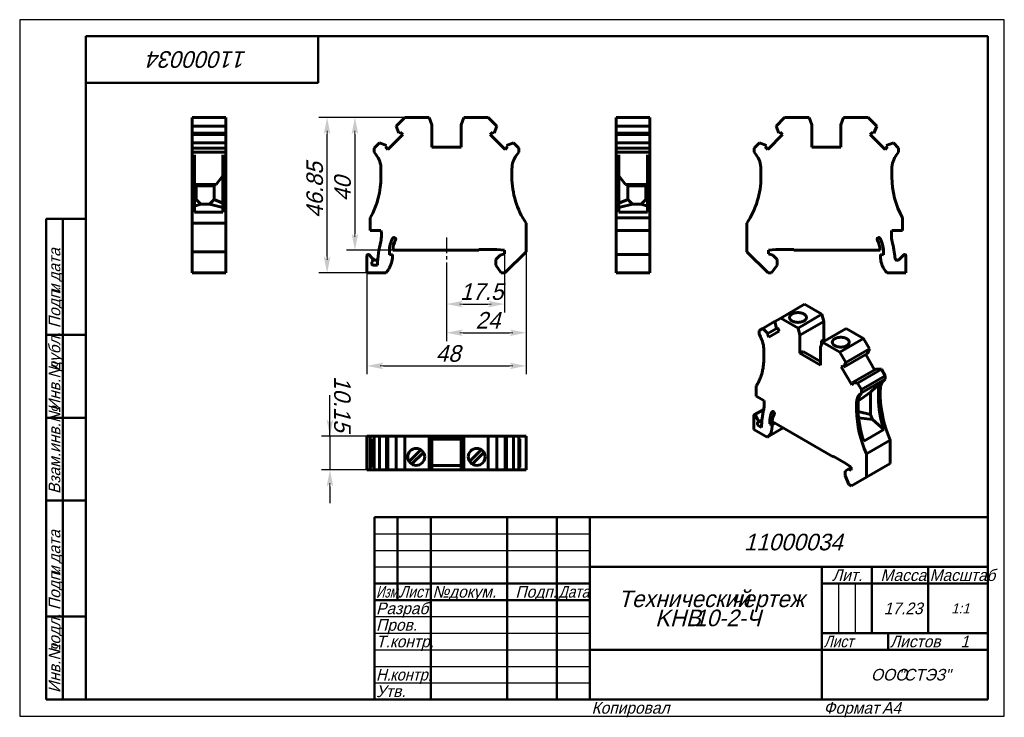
# Model space of a CAD drawing. Header units: millimetres. Extents: x 0 to 297, y 0 to 210.
import ezdxf

# ---------------------------------------------------------------- set-up
doc = ezdxf.new("R2010")
doc.units = ezdxf.units.MM
doc.linetypes.add('CENTER_per1_scale0.149016', pattern=[7.57, 4.73125, -0.94625, 0.94625, -0.94625])
doc.styles.add('TextStyle_1', font='T-FLEX Type A.TTF', dxfattribs={"oblique": 15, "height": 5})
doc.styles.add('TextStyle_2', font='T-FLEX Type A.TTF', dxfattribs={"oblique": 15, "height": 3.5})
doc.styles.add('TextStyle_3', font='T-FLEX Type A.TTF', dxfattribs={"width": 0.744064, "oblique": 15, "height": 3.5})
doc.styles.add('TextStyle_4', font='T-FLEX Type A.TTF', dxfattribs={"width": 0.883061, "oblique": 15, "height": 3.5})
doc.styles.add('TextStyle_5', font='T-FLEX Type A.TTF', dxfattribs={"width": 0.94413, "oblique": 15, "height": 3.5})
doc.styles.add('TextStyle_6', font='T-FLEX Type A.TTF', dxfattribs={"width": 0.98844, "oblique": 15, "height": 3.5})
doc.styles.add('TextStyle_7', font='T-FLEX Type A.TTF', dxfattribs={"oblique": 15, "height": 5})
doc.styles.add('TextStyle_8', font='T-FLEX Type A.TTF', dxfattribs={"oblique": 15, "height": 3})
doc.styles.add('TextStyle_9', font='T-FLEX Type A.TTF', dxfattribs={"oblique": 15, "height": 3.5})
doc.dimstyles.new('DIM_ST_1', dxfattribs={"dimtxt": 5, "dimasz": 5, "dimexe": 2.5, "dimexo": 0, "dimtad": 1, "dimrnd": 0.01, "dimdsep": 46, "dimtxsty": 'TextStyle_1', "dimblk": 'Arrow_3_C7_Status', "dimcen": 0.09, "dimclrd": 7, "dimclre": 7, "dimclrt": 7, "dimazin": 0, "dimtfac": 1, "dimtdec": 0, "dimtmove": 0, "dimatfit": 0, "dimldrblk": 'NONE', "dimfxl": 1, "dimtvp": 1, "dimtolj": 1, "dimarcsym": 0})
doc.dimstyles.new('DIM_ST_2', dxfattribs={"dimtxt": 5, "dimasz": 5, "dimexe": 2.5, "dimexo": 0, "dimtad": 1, "dimrnd": 0.01, "dimdsep": 46, "dimtxsty": 'TextStyle_1', "dimblk": 'Arrow_3_C7_Status', "dimcen": 0.09, "dimclrd": 7, "dimclre": 7, "dimclrt": 7, "dimazin": 0, "dimtfac": 1, "dimtdec": 0, "dimtmove": 0, "dimatfit": 0, "dimldrblk": 'NONE', "dimfxl": 1, "dimtvp": 1, "dimtolj": 1, "dimarcsym": 0})
doc.dimstyles.new('DIM_ST_3', dxfattribs={"dimtxt": 5, "dimasz": 5, "dimexe": 2.5, "dimexo": 0, "dimtad": 1, "dimrnd": 0.01, "dimdsep": 46, "dimtxsty": 'TextStyle_1', "dimblk": 'Arrow_3_C7_Status', "dimcen": 0.09, "dimclrd": 7, "dimclre": 7, "dimclrt": 7, "dimazin": 0, "dimtfac": 1, "dimtdec": 0, "dimtmove": 0, "dimatfit": 0, "dimldrblk": 'NONE', "dimfxl": 1, "dimtvp": 1, "dimtolj": 1, "dimarcsym": 0})

# ---------------------------------------------------------------- blocks, each defined once
blk = doc.blocks.new('Arrow_3_C7_Status')
at = {"color": 7, "linetype": 'Continuous', "lineweight": 0}
blk.add_line((-1, 0), (-0.8, 0), dxfattribs=at)
at = {"color": 7}
blk.add_solid([(-1, -0.2), (0, 0), (-0.8, 0), (-1, 0.2)], dxfattribs=at)
blk = doc.blocks.new('*D5')
at = {"color": 7, "lineweight": -2}
for p, q in [((116.13, 180.48), (90.23, 180.48)), ((92.73, 138.63), (92.73, 175.48)), ((104.73, 133.63), (90.23, 133.63))]:
    blk.add_line(p, q, dxfattribs=at)
at = {"layer": 'Defpoints', "color": 0}
for p in [(92.73, 180.48), (116.13, 180.48), (104.73, 133.63)]:
    blk.add_point(p, dxfattribs=at)
at = {"color": 7, "lineweight": -2, "xscale": 5, "yscale": 5, "zscale": 5}
for p, rotation in [((92.73, 180.48), 89.99999999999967), ((92.73, 133.63), 269.9999999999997)]:
    blk.add_blockref('Arrow_3_C7_Status', p, dxfattribs=dict(at, rotation=rotation))
blk = doc.blocks.new('_None')
blk = doc.blocks.new('*D6')
at = {"color": 7, "lineweight": -2}
for p, q in [((116.13, 180.48), (98.62, 180.48)), ((101.12, 175.48), (101.12, 145.48)), ((112.54, 140.48), (98.62, 140.48))]:
    blk.add_line(p, q, dxfattribs=at)
at = {"layer": 'Defpoints', "color": 0}
for p in [(116.13, 180.48), (101.12, 140.48), (112.54, 140.48)]:
    blk.add_point(p, dxfattribs=at)
at = {"color": 7, "lineweight": -2, "xscale": 5, "yscale": 5, "zscale": 5}
for p, rotation in [((101.12, 180.48), 90), ((101.12, 140.48), 270)]:
    blk.add_blockref('Arrow_3_C7_Status', p, dxfattribs=dict(at, rotation=rotation))
blk = doc.blocks.new('*D7')
at = {"color": 7, "lineweight": -2}
for p, q in [((128.73, 136.76), (128.73, 121.76)), ((146.23, 139.38), (146.23, 121.76)), ((133.73, 124.26), (141.23, 124.26))]:
    blk.add_line(p, q, dxfattribs=at)
at = {"layer": 'Defpoints', "color": 0}
for p in [(128.73, 136.76), (146.23, 139.38), (146.23, 124.26)]:
    blk.add_point(p, dxfattribs=at)
at = {"color": 7, "lineweight": -2, "xscale": 5, "yscale": 5, "zscale": 5, "rotation": 180}
blk.add_blockref('Arrow_3_C7_Status', (128.73, 124.26), dxfattribs=at)
at = {"color": 7, "lineweight": -2, "xscale": 5, "yscale": 5, "zscale": 5}
blk.add_blockref('Arrow_3_C7_Status', (146.23, 124.26), dxfattribs=at)
blk = doc.blocks.new('*D8')
at = {"color": 7, "lineweight": -2}
for p, q in [((152.73, 140.03), (152.73, 113.11)), ((128.73, 136.76), (128.73, 113.11)), ((133.73, 115.61), (147.73, 115.61))]:
    blk.add_line(p, q, dxfattribs=at)
at = {"layer": 'Defpoints', "color": 0}
for p in [(152.73, 140.03), (128.73, 136.76), (152.73, 115.61)]:
    blk.add_point(p, dxfattribs=at)
at = {"color": 7, "lineweight": -2, "xscale": 5, "yscale": 5, "zscale": 5, "rotation": 180}
blk.add_blockref('Arrow_3_C7_Status', (128.73, 115.61), dxfattribs=at)
at = {"color": 7, "lineweight": -2, "xscale": 5, "yscale": 5, "zscale": 5}
blk.add_blockref('Arrow_3_C7_Status', (152.73, 115.61), dxfattribs=at)
blk = doc.blocks.new('*D9')
at = {"color": 7, "lineweight": -2}
for p, q in [((152.73, 140.03), (152.73, 103.11)), ((104.73, 133.63), (104.73, 103.11)), ((109.73, 105.61), (147.73, 105.61))]:
    blk.add_line(p, q, dxfattribs=at)
at = {"layer": 'Defpoints', "color": 0}
for p in [(152.73, 140.03), (104.73, 133.63), (152.73, 105.61)]:
    blk.add_point(p, dxfattribs=at)
at = {"color": 7, "lineweight": -2, "xscale": 5, "yscale": 5, "zscale": 5}
for p, rotation in [((104.73, 105.61), 180), ((152.73, 105.61), 360)]:
    blk.add_blockref('Arrow_3_C7_Status', p, dxfattribs=dict(at, rotation=rotation))
blk = doc.blocks.new('*D10')
at = {"color": 7, "lineweight": -2}
for p, q in [((93.58, 84.42), (93.58, 96.81)), ((93.58, 89.42), (93.58, 94.42)), ((104.73, 84.42), (91.08, 84.42)), ((93.58, 84.42), (93.58, 74.27)), ((104.73, 74.27), (91.08, 74.27)), ((93.58, 69.27), (93.58, 64.27))]:
    blk.add_line(p, q, dxfattribs=at)
at = {"layer": 'Defpoints', "color": 0}
for p in [(104.73, 84.42), (93.58, 74.27), (104.73, 74.27)]:
    blk.add_point(p, dxfattribs=at)
at = {"color": 7, "lineweight": -2, "xscale": 5, "yscale": 5, "zscale": 5}
for p, rotation in [((93.58, 84.42), 270.0000000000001), ((93.58, 74.27), 90.00000000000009)]:
    blk.add_blockref('Arrow_3_C7_Status', p, dxfattribs=dict(at, rotation=rotation))
blk = doc.blocks.new('_FR1Страница_1')
at = {"color": 7, "linetype": 'Continuous', "lineweight": 25}
for p, q in [((0, 210), (0, 0)), ((297, 210), (0, 210)), ((297, 0), (297, 210)), ((107, 55), (172, 55)), ((107, 50), (172, 50)), ((107, 45), (172, 45)), ((247, 40), (247, 25)), ((252, 40), (252, 25)), ((107, 30), (172, 30)), ((107, 25), (172, 25)), ((107, 20), (172, 20)), ((242, 20), (292, 20)), ((262, 20), (262, 20)), ((107, 15), (172, 15)), ((107, 10), (172, 10)), ((0, 0), (297, 0))]:
    blk.add_line(p, q, dxfattribs=at)
at = {"color": 7, "linetype": 'Continuous', "lineweight": 50}
for p, q in [((20, 5), (20, 205)), ((20, 205), (292, 205)), ((90, 191), (90, 205)), ((292, 205), (292, 5)), ((20, 191), (90, 191)), ((8, 5), (8, 150)), ((8, 150), (20, 150)), ((13, 150), (13, 5)), ((8, 115), (20, 115)), ((8, 90), (20, 90)), ((20, 65), (8, 65)), ((107, 5), (107, 60)), ((107, 60), (292, 60)), ((114, 60), (114, 35)), ((124, 60), (124, 5)), ((147, 60), (147, 5)), ((162, 60), (162, 5)), ((172, 60), (172, 5)), ((172, 45), (292, 45)), ((242, 45), (242, 5)), ((257, 45), (257, 25)), ((274, 45), (274, 25)), ((107, 40), (172, 40)), ((242, 40), (292, 40)), ((107, 35), (172, 35)), ((8, 30), (20, 30)), ((242, 25), (292, 25)), ((262, 25), (262, 20)), ((172, 20), (292, 20)), ((20, 5), (8, 5)), ((292, 5), (20, 5))]:
    blk.add_line(p, q, dxfattribs=at)
at = {"color": 7, "oblique": 15}
for s, height, rotation, style, p in [('11000034', 5, 180, 'TextStyle_7', (68.52, 200.5)), ('дата', 3.5, 90, 'TextStyle_2', (12.25, 131.01)), ('Подп.', 3.5, 90, 'TextStyle_2', (12.25, 117)), ('и', 3.5, 90, 'TextStyle_2', (12.25, 127.51)), ('дубл.', 3.5, 90, 'TextStyle_2', (12.25, 104.01)), ('Инв.№', 3.5, 90, 'TextStyle_2', (12.25, 92)), ('Взам.инв.№', 3.5, 90, 'TextStyle_2', (12.25, 67)), ('дата', 3.5, 90, 'TextStyle_2', (12.25, 46.01)), ('Подп.', 3.5, 90, 'TextStyle_2', (12.25, 32)), ('и', 3.5, 90, 'TextStyle_2', (12.25, 42.51)), ('подл.', 3.5, 90, 'TextStyle_2', (12.25, 19.01)), ('Инв.№', 3.5, 90, 'TextStyle_2', (12.25, 7))]:
    blk.add_text(s, height=height, rotation=rotation, dxfattribs=dict(at, style=style)).set_placement(p)
for s, height, style, p in [('11000034', 5, 'TextStyle_7', (218.48, 50)), ('Лит.', 3.5, 'TextStyle_2', (245.03, 40.76)), ('Масса', 3.5, 'TextStyle_2', (259.65, 40.76)), ('№', 3.5, 'TextStyle_2', (124.5, 35.75)), ('Подп.', 3.5, 'TextStyle_2', (149.53, 35.75)), ('докум.', 3.5, 'TextStyle_2', (129.5, 35.75)), ('Технический', 5, 'TextStyle_7', (180.55, 32.88)), ('чертеж', 5, 'TextStyle_7', (214.51, 32.88)), ('Разраб.', 3.5, 'TextStyle_2', (107.5, 30.75)), ('17.23', 3.5, 'TextStyle_2', (260.65, 30.75)), ('1:1', 3, 'TextStyle_8', (280.99, 31)), ('KHB', 5, 'TextStyle_7', (191.68, 27.12)), ('10-2-Ч', 5, 'TextStyle_7', (203.47, 27.12)), ('Пров.', 3.5, 'TextStyle_2', (107.5, 25.75)), ('Т.контр.', 3.5, 'TextStyle_2', (107.5, 20.75)), ('Листов', 3.5, 'TextStyle_2', (262.5, 20.75)), ('1', 3.5, 'TextStyle_9', (283.78, 20.75)), ('ООО', 3.5, 'TextStyle_2', (256.78, 10.75)), ('"СТЭЗ"', 3.5, 'TextStyle_2', (265.03, 10.75)), ('Утв.', 3.5, 'TextStyle_2', (107.5, 5.75)), ('Копировал', 3.5, 'TextStyle_2', (172.5, 0.75)), ('Формат', 3.5, 'TextStyle_2', (242.5, 0.75)), ('A4', 3.5, 'TextStyle_2', (260.12, 0.75))]:
    blk.add_text(s, height=height, dxfattribs=dict(at, style=style)).set_placement(p)
for s, style, width, p in [('Масштаб', 'TextStyle_6', 0.98844, (274.5, 40.76)), ('Изм.', 'TextStyle_3', 0.744064, (107.5, 35.75)), ('Лист', 'TextStyle_4', 0.883061, (114.5, 35.75)), ('Дата', 'TextStyle_4', 0.883061, (162.5, 35.75)), ('Лист', 'TextStyle_4', 0.883061, (242.5, 20.75)), ('Н.', 'TextStyle_5', 0.94413, (107.5, 10.75)), ('контр.', 'TextStyle_5', 0.94413, (111.75, 10.75))]:
    blk.add_text(s, height=3.5, dxfattribs=dict(at, style=style, width=width)).set_placement(p)
blk = doc.blocks.new('Страница_1')
at = {"color": 7, "linetype": 'Continuous', "lineweight": 60}
for p, q in [((52.013, 177.902), (52.013, 180.476)), ((62.163, 180.476), (52.013, 180.476)), ((62.163, 177.902), (62.163, 180.476)), ((113.558, 177.902), (116.132, 180.476)), ((116.132, 180.476), (123.532, 180.476)), ((123.532, 180.476), (124.332, 178.278)), ((124.332, 178.278), (124.332, 171.576)), ((133.132, 178.278), (133.932, 180.476)), ((133.132, 171.576), (133.132, 178.278)), ((133.932, 180.476), (141.332, 180.476)), ((143.906, 177.902), (141.332, 180.476)), ((179.887, 180.476), (190.037, 180.476)), ((179.887, 180.476), (179.887, 177.902)), ((190.037, 177.902), (190.037, 180.476)), ((228.159, 177.902), (230.733, 180.476)), ((230.733, 180.476), (238.133, 180.476)), ((238.133, 180.476), (238.933, 178.278)), ((238.933, 178.278), (238.933, 171.576)), ((247.733, 178.278), (248.533, 180.476)), ((247.733, 171.576), (247.733, 178.278)), ((248.533, 180.476), (255.933, 180.476)), ((255.933, 180.476), (258.507, 177.902)), ((52.013, 177.902), (52.013, 175.759)), ((62.163, 177.902), (52.013, 177.902)), ((62.163, 175.759), (52.013, 175.759)), ((52.013, 175.757), (52.013, 175.376)), ((52.013, 175.376), (52.013, 172.87)), ((52.013, 175.376), (62.163, 175.376)), ((62.163, 175.759), (62.163, 177.902)), ((62.163, 175.376), (62.163, 175.757)), ((62.163, 172.87), (62.163, 175.376)), ((115.522, 175.376), (111.05, 170.903)), ((113.558, 177.902), (114.392, 175.759)), ((114.392, 175.759), (114.766, 176.132)), ((114.766, 176.132), (115.522, 175.376)), ((142.698, 176.132), (141.942, 175.376)), ((141.942, 175.376), (146.414, 170.903)), ((143.072, 175.759), (142.698, 176.132)), ((143.906, 177.902), (143.072, 175.759)), ((179.887, 177.902), (179.887, 175.759)), ((179.887, 177.902), (190.037, 177.902)), ((179.887, 175.759), (190.037, 175.759)), ((179.887, 175.757), (179.887, 175.376)), ((179.887, 175.376), (179.887, 172.87)), ((190.037, 175.376), (179.887, 175.376)), ((190.037, 177.902), (190.037, 175.759)), ((190.037, 175.757), (190.037, 175.376)), ((190.037, 175.376), (190.037, 172.87)), ((225.651, 170.903), (230.123, 175.376)), ((228.994, 175.759), (228.159, 177.902)), ((229.367, 176.132), (228.994, 175.759)), ((230.123, 175.376), (229.367, 176.132)), ((257.3, 176.132), (256.543, 175.376)), ((256.543, 175.376), (261.016, 170.903)), ((257.673, 175.759), (257.3, 176.132)), ((258.507, 177.902), (257.673, 175.759)), ((52.013, 172.868), (52.013, 171.276)), ((62.163, 172.868), (52.013, 172.868)), ((62.163, 171.276), (62.163, 172.868)), ((108.524, 172.868), (106.932, 171.276)), ((110.666, 172.033), (108.524, 172.868)), ((146.798, 172.033), (148.94, 172.868)), ((148.94, 172.868), (150.532, 171.276)), ((179.887, 172.868), (190.037, 172.868)), ((179.887, 172.868), (179.887, 171.276)), ((190.037, 172.868), (190.037, 171.276)), ((221.533, 171.276), (223.125, 172.868)), ((223.125, 172.868), (225.268, 172.033)), ((261.399, 172.033), (263.542, 172.868)), ((263.542, 172.868), (265.133, 171.276)), ((52.013, 171.276), (52.013, 170.052)), ((62.163, 171.276), (52.013, 171.276)), ((52.013, 170.052), (52.013, 169.265)), ((62.163, 170.052), (52.013, 170.052)), ((62.163, 170.052), (62.163, 171.276)), ((62.163, 169.265), (62.163, 170.052)), ((106.932, 171.276), (106.932, 170.052)), ((106.932, 170.052), (107.536, 169.265)), ((110.293, 171.66), (110.666, 172.033)), ((111.05, 170.903), (110.293, 171.66)), ((124.332, 171.576), (133.132, 171.576)), ((146.414, 170.903), (147.171, 171.66)), ((147.171, 171.66), (146.798, 172.033)), ((150.532, 170.052), (149.928, 169.265)), ((150.532, 171.276), (150.532, 170.052)), ((179.887, 171.276), (190.037, 171.276)), ((179.887, 171.276), (179.887, 170.052)), ((179.887, 170.052), (190.037, 170.052)), ((179.887, 169.265), (179.887, 170.052)), ((190.037, 171.276), (190.037, 170.052)), ((190.037, 170.052), (190.037, 169.265)), ((221.533, 170.052), (221.533, 171.276)), ((222.137, 169.265), (221.533, 170.052)), ((225.268, 172.033), (224.894, 171.66)), ((224.894, 171.66), (225.651, 170.903)), ((238.933, 171.576), (247.733, 171.576)), ((261.016, 170.903), (261.772, 171.66)), ((261.772, 171.66), (261.399, 172.033)), ((264.529, 169.265), (265.133, 170.052)), ((265.133, 171.276), (265.133, 170.052)), ((52.013, 169.265), (52.013, 165.004)), ((52.713, 169.265), (52.713, 165.004)), ((61.313, 169.265), (61.313, 165.004)), ((62.163, 169.265), (62.163, 165.004)), ((179.887, 169.265), (179.887, 165.004)), ((180.737, 169.265), (180.737, 165.004)), ((189.337, 165.004), (189.337, 169.265)), ((190.037, 165.004), (190.037, 169.265)), ((52.013, 162.576), (52.013, 165.004)), ((52.713, 165.004), (52.713, 162.576)), ((61.313, 162.576), (61.313, 165.004)), ((62.163, 162.576), (62.163, 165.004)), ((108.982, 162.576), (108.982, 165.004)), ((148.482, 162.576), (148.482, 165.004)), ((179.887, 165.004), (179.887, 162.576)), ((180.737, 162.576), (180.737, 165.004)), ((189.337, 165.004), (189.337, 162.576)), ((190.037, 162.576), (190.037, 165.004)), ((223.583, 162.576), (223.583, 165.004)), ((263.083, 165.004), (263.083, 162.576)), ((52.013, 162.576), (52.013, 148.632)), ((52.713, 162.576), (52.713, 151.976)), ((52.713, 160.602), (52.951, 160.292)), ((61.313, 162.948), (59.276, 160.292)), ((61.313, 162.576), (61.313, 151.976)), ((62.163, 162.576), (62.163, 148.632)), ((179.887, 162.576), (179.887, 150.25)), ((180.737, 162.948), (182.775, 160.292)), ((180.737, 162.576), (180.737, 151.976)), ((189.337, 160.602), (189.1, 160.292)), ((189.337, 162.576), (189.337, 151.976)), ((190.037, 162.576), (190.037, 150.25)), ((52.951, 160.292), (59.276, 160.292)), ((53.213, 160.279), (52.951, 160.292)), ((53.213, 160.279), (53.213, 155.776)), ((58.613, 160.258), (53.213, 160.258)), ((53.213, 159.876), (58.613, 159.876)), ((58.613, 160.258), (59.276, 160.292)), ((58.613, 159.876), (58.613, 160.258)), ((58.613, 159.876), (58.613, 155.776)), ((183.437, 160.258), (182.775, 160.292)), ((189.1, 160.292), (182.775, 160.292)), ((188.837, 160.258), (183.437, 160.258)), ((183.437, 160.258), (183.437, 159.876)), ((188.837, 159.876), (183.437, 159.876)), ((183.437, 159.876), (183.437, 155.776)), ((188.837, 160.279), (189.1, 160.292)), ((188.837, 160.279), (188.837, 155.776)), ((53.213, 155.776), (52.713, 155.659)), ((54.613, 154.376), (53.213, 155.776)), ((57.213, 154.376), (58.613, 155.776)), ((61.313, 154.658), (58.613, 155.776)), ((180.737, 154.658), (183.437, 155.776)), ((184.837, 154.376), (183.437, 155.776)), ((187.437, 154.376), (188.837, 155.776)), ((188.837, 155.776), (189.337, 155.659)), ((54.613, 154.376), (52.713, 153.818)), ((61.313, 151.976), (52.713, 151.976)), ((57.213, 154.376), (54.613, 154.376)), ((61.313, 153.347), (57.213, 154.376)), ((180.737, 153.347), (184.837, 154.376)), ((189.337, 151.976), (180.737, 151.976)), ((184.837, 154.376), (187.437, 154.376)), ((187.437, 154.376), (189.337, 153.818)), ((62.163, 148.632), (52.013, 148.632)), ((52.013, 148.632), (52.013, 140.026)), ((62.163, 140.026), (62.163, 148.632)), ((105.732, 150.25), (105.732, 146.476)), ((152.732, 148.632), (152.732, 140.026)), ((179.887, 150.25), (179.887, 146.476)), ((190.037, 150.25), (179.887, 150.25)), ((190.037, 150.25), (190.037, 146.476)), ((219.333, 140.026), (219.333, 148.632)), ((266.333, 150.25), (266.333, 146.476)), ((105.732, 146.476), (108.975, 146.476)), ((179.887, 144.951), (179.887, 146.476)), ((179.887, 146.476), (190.037, 146.476)), ((190.037, 144.951), (190.037, 146.476)), ((266.333, 146.476), (263.09, 146.476)), ((179.887, 143.118), (179.887, 144.951)), ((179.887, 143.118), (179.887, 139.185)), ((190.037, 143.118), (190.037, 144.951)), ((190.037, 143.118), (190.037, 139.185)), ((52.013, 140.026), (52.013, 133.626)), ((62.163, 140.026), (52.013, 140.026)), ((62.163, 133.626), (62.163, 140.026)), ((111.532, 139.097), (111.532, 140.176)), ((138.532, 140.476), (112.538, 140.476)), ((143.946, 140.676), (138.532, 140.676)), ((138.532, 140.476), (138.532, 140.676)), ((146.232, 140.476), (143.946, 140.676)), ((146.232, 139.376), (146.232, 140.476)), ((152.732, 140.026), (146.332, 133.626)), ((225.733, 133.626), (219.333, 140.026)), ((228.119, 140.676), (225.833, 140.476)), ((225.833, 140.476), (225.833, 139.376)), ((233.533, 140.676), (228.119, 140.676)), ((233.533, 140.476), (233.533, 140.676)), ((259.527, 140.476), (233.533, 140.476)), ((260.533, 139.097), (260.533, 140.176)), ((104.732, 138.783), (104.732, 133.626)), ((106.268, 138.212), (105.415, 139.066)), ((106.232, 136.476), (106.232, 136.905)), ((106.268, 138.212), (106.784, 137.696)), ((112.432, 139.176), (111.532, 139.097)), ((112.432, 138.619), (112.432, 139.176)), ((144.934, 139.028), (143.582, 137.676)), ((143.582, 136.026), (143.582, 137.676)), ((144.934, 139.028), (146.232, 139.376)), ((190.037, 139.183), (179.887, 139.183)), ((179.887, 139.183), (179.887, 138.783)), ((179.887, 138.783), (179.887, 133.626)), ((190.037, 139.183), (190.037, 138.783)), ((190.037, 138.783), (190.037, 133.626)), ((225.833, 139.376), (227.131, 139.028)), ((227.131, 139.028), (228.483, 137.676)), ((228.483, 137.676), (228.483, 136.026)), ((259.633, 139.176), (260.533, 139.097)), ((259.633, 138.619), (259.633, 139.176)), ((265.281, 137.696), (266.65, 139.066)), ((267.333, 138.783), (267.333, 133.626)), ((107.94, 135.976), (106.732, 135.976)), ((145.263, 133.626), (143.582, 136.026)), ((228.483, 136.026), (226.803, 133.626)), ((62.163, 133.626), (52.013, 133.626)), ((104.732, 133.626), (110.398, 133.626)), ((146.332, 133.626), (145.263, 133.626)), ((179.887, 133.626), (190.037, 133.626)), ((226.803, 133.626), (225.733, 133.626)), ((267.333, 133.626), (261.667, 133.626)), ((236.728, 124.187), (229.551, 120.044)), ((241.96, 121.166), (236.728, 124.187)), ((227.729, 118.992), (224.171, 116.938)), ((227.731, 118.993), (229.551, 120.044)), ((227.731, 118.993), (228.321, 116.903)), ((229.551, 120.044), (234.783, 117.023)), ((241.96, 121.166), (234.783, 117.023)), ((242.526, 119.045), (235.349, 114.901)), ((242.526, 119.045), (241.96, 121.166)), ((242.526, 113.573), (242.526, 119.045)), ((224.171, 116.938), (223.045, 116.288)), ((223.045, 116.288), (223.045, 115.288)), ((225.686, 115.382), (224.171, 116.938)), ((228.319, 116.902), (225.686, 115.382)), ((229.12, 116.129), (225.957, 114.303)), ((228.321, 116.903), (228.585, 117.055)), ((228.585, 117.055), (229.12, 116.129)), ((234.783, 117.023), (235.349, 114.901)), ((249.314, 116.921), (242.137, 112.777)), ((254.547, 113.9), (249.314, 116.921)), ((223.045, 115.288), (223.472, 114.399)), ((225.422, 115.229), (225.686, 115.382)), ((225.957, 114.303), (225.422, 115.229)), ((235.349, 114.901), (235.349, 109.429)), ((241.854, 113.185), (242.526, 113.573)), ((241.854, 113.185), (242.349, 112.899)), ((241.854, 112.043), (241.854, 113.185)), ((243.021, 113.287), (242.526, 113.573)), ((254.547, 113.9), (247.37, 109.756)), ((256.367, 110.747), (254.547, 113.9)), ((224.495, 108.347), (224.495, 110.33)), ((235.349, 109.429), (236.304, 109.98)), ((241.572, 106.939), (236.304, 109.98)), ((241.572, 111.309), (242.137, 112.777)), ((241.572, 105.837), (241.572, 111.309)), ((242.137, 112.777), (247.37, 109.756)), ((256.367, 110.747), (249.19, 106.603)), ((255.777, 109.338), (256.367, 110.747)), ((235.349, 109.429), (241.572, 105.837)), ((249.19, 106.603), (247.37, 109.756)), ((255.777, 109.338), (248.6, 105.194)), ((257.877, 104.466), (255.242, 109.029)), ((248.336, 105.652), (247.801, 105.343)), ((247.801, 105.343), (250.964, 99.865)), ((248.6, 105.194), (248.336, 105.652)), ((249.19, 106.603), (248.6, 105.194)), ((258.412, 104.775), (251.235, 100.631)), ((259.927, 104.581), (252.75, 100.438)), ((259.927, 104.581), (258.412, 104.775)), ((261.052, 102.632), (259.927, 104.581)), ((261.052, 102.632), (253.875, 98.488)), ((261.052, 101.632), (253.875, 97.489)), ((260.625, 101.236), (261.052, 101.632)), ((261.052, 101.632), (261.052, 102.632)), ((222.197, 99.61), (222.197, 96.529)), ((250.964, 99.865), (251.499, 100.174)), ((251.499, 100.174), (251.235, 100.631)), ((251.235, 100.631), (252.75, 100.438)), ((252.75, 100.438), (253.875, 98.488)), ((253.875, 98.488), (253.875, 97.489)), ((260.024, 100.889), (256.598, 97.71)), ((259.603, 96.365), (259.603, 98.348)), ((222.197, 96.529), (224.49, 95.205)), ((252.951, 95.1), (253.716, 95.542)), ((253.875, 97.489), (253.448, 97.093)), ((256.598, 97.71), (253.716, 95.542)), ((256.598, 97.71), (256.598, 90.941)), ((259.002, 96.018), (259.002, 98.001)), ((224.441, 92.495), (221.573, 90.839)), ((252.426, 92.222), (252.426, 94.204)), ((252.921, 94.49), (252.921, 92.507)), ((221.49, 90.656), (221.49, 86.445)), ((222.576, 89.562), (221.973, 90.608)), ((222.576, 88.523), (223.89, 89.282)), ((256.598, 90.941), (252.931, 91.818)), ((257.253, 89.492), (253.048, 89.99)), ((257.253, 89.492), (256.598, 90.941)), ((257.253, 89.492), (260.669, 86.401)), ((221.49, 86.445), (225.496, 84.132)), ((222.55, 88.159), (222.55, 88.51)), ((223.758, 87.054), (222.904, 87.547)), ((230.34, 86.928), (225.496, 84.132)), ((226.298, 88.136), (226.298, 89.017)), ((226.298, 88.136), (227.273, 88.699)), ((226.934, 87.833), (226.298, 88.136)), ((227.854, 88.364), (226.934, 87.833)), ((226.934, 87.379), (226.934, 87.833)), ((245.39, 78.239), (227.01, 88.851)), ((260.669, 86.401), (254.588, 82.89)), ((105.415, 84.421), (104.732, 84.421)), ((104.732, 74.271), (104.732, 84.421)), ((105.73, 84.421), (105.415, 84.421)), ((106.93, 84.421), (105.732, 84.421)), ((105.732, 74.271), (105.732, 84.421)), ((106.932, 83.571), (106.624, 83.571)), ((106.624, 74.971), (106.624, 83.571)), ((108.524, 84.421), (106.932, 84.421)), ((106.932, 84.421), (106.932, 74.271)), ((108.524, 84.421), (108.524, 74.271)), ((110.666, 84.421), (108.524, 84.421)), ((110.666, 84.421), (110.666, 74.271)), ((111.05, 84.421), (110.668, 84.421)), ((113.556, 84.421), (111.05, 84.421)), ((111.05, 74.271), (111.05, 84.421)), ((116.132, 84.421), (113.558, 84.421)), ((113.558, 84.421), (113.558, 74.271)), ((123.532, 84.421), (116.132, 84.421)), ((116.132, 84.421), (116.132, 74.271)), ((124.332, 84.421), (123.532, 84.421)), ((123.532, 84.421), (123.532, 74.271)), ((133.132, 84.421), (124.332, 84.421)), ((124.332, 84.421), (124.332, 74.271)), ((124.332, 83.471), (133.132, 83.471)), ((133.932, 84.421), (133.132, 84.421)), ((133.132, 84.421), (133.132, 74.271)), ((133.932, 84.421), (133.932, 74.271)), ((141.332, 84.421), (133.932, 84.421)), ((143.906, 84.421), (141.332, 84.421)), ((141.332, 84.421), (141.332, 74.271)), ((143.906, 84.421), (143.906, 74.271)), ((146.414, 84.421), (143.908, 84.421)), ((146.414, 74.271), (146.414, 84.421)), ((146.796, 84.421), (146.414, 84.421)), ((146.798, 84.421), (146.798, 74.271)), ((148.94, 84.421), (146.798, 84.421)), ((148.94, 84.421), (148.94, 74.271)), ((150.532, 84.421), (148.94, 84.421)), ((150.532, 84.421), (150.532, 74.271)), ((150.532, 83.571), (150.84, 83.571)), ((150.534, 84.421), (152.732, 84.421)), ((150.84, 83.571), (150.84, 74.971)), ((152.732, 84.421), (152.732, 74.271)), ((262.608, 83.245), (255.431, 79.101)), ((262.608, 76.218), (262.608, 83.245)), ((117.457, 76.8), (120.979, 80.321)), ((139.229, 80.321), (135.707, 76.8)), ((121.757, 79.543), (118.235, 76.022)), ((140.007, 79.543), (136.485, 76.022)), ((245.39, 78.239), (245.39, 78.402)), ((249.218, 76.192), (245.39, 78.402)), ((245.39, 78.239), (245.531, 78.321)), ((255.431, 79.101), (255.431, 72.075)), ((105.415, 74.271), (104.732, 74.271)), ((105.73, 74.271), (105.415, 74.271)), ((106.93, 74.271), (105.732, 74.271)), ((106.932, 74.971), (106.624, 74.971)), ((108.524, 74.271), (106.932, 74.271)), ((110.666, 74.271), (108.524, 74.271)), ((111.05, 74.271), (110.668, 74.271)), ((113.556, 74.271), (111.05, 74.271)), ((113.558, 74.271), (116.132, 74.271)), ((116.132, 74.271), (123.532, 74.271)), ((123.532, 74.271), (124.332, 74.271)), ((133.132, 75.621), (124.332, 75.621)), ((124.332, 74.271), (133.132, 74.271)), ((133.132, 74.271), (133.932, 74.271)), ((133.932, 74.271), (141.332, 74.271)), ((143.906, 74.271), (141.332, 74.271)), ((143.908, 74.271), (146.414, 74.271)), ((146.414, 74.271), (146.796, 74.271)), ((146.798, 74.271), (148.94, 74.271)), ((148.94, 74.271), (150.532, 74.271)), ((150.532, 74.971), (150.84, 74.971)), ((150.534, 74.271), (152.732, 74.271)), ((249.917, 74.443), (248.961, 73.891)), ((250.835, 75.096), (249.218, 76.192)), ((250.835, 74.973), (249.917, 74.443)), ((249.917, 74.443), (250.835, 74.197)), ((250.835, 74.197), (250.835, 75.096)), ((262.608, 76.218), (255.431, 72.075)), ((248.961, 72.544), (248.961, 73.891)), ((250.149, 69.898), (248.961, 72.544)), ((255.431, 72.075), (250.905, 69.462)), ((250.905, 69.462), (250.149, 69.898))]:
    blk.add_line(p, q, dxfattribs=at)
at = {"color": 7, "linetype": 'CENTER_per1_scale0.149016', "lineweight": 25}
blk.add_line((128.732, 144.335), (128.732, 136.765), dxfattribs=at)
at = {"color": 7, "lineweight": 60, "flags": 128}
for points in [[(236.569, 119.176), (236.478, 119.126), (236.383, 119.079), (236.285, 119.035), (236.182, 118.993), (236.077, 118.954), (235.968, 118.919), (235.856, 118.886), (235.742, 118.857), (235.625, 118.831), (235.506, 118.808), (235.385, 118.789), (235.263, 118.773), (235.14, 118.761), (235.016, 118.752), (234.891, 118.747), (234.766, 118.745), (234.641, 118.747), (234.516, 118.752), (234.392, 118.761), (234.268, 118.773), (234.146, 118.789), (234.025, 118.808), (233.907, 118.831), (233.79, 118.857), (233.675, 118.886), (233.564, 118.919), (233.455, 118.954), (233.349, 118.993), (233.247, 119.035), (233.148, 119.079), (233.053, 119.126), (232.963, 119.176), (232.876, 119.228), (232.794, 119.283), (232.717, 119.34), (232.645, 119.399), (232.578, 119.46), (232.517, 119.523), (232.46, 119.588), (232.41, 119.654), (232.365, 119.721), (232.325, 119.79), (232.292, 119.859), (232.265, 119.93), (232.243, 120.001), (232.228, 120.073), (232.219, 120.145), (232.216, 120.217), (232.219, 120.289), (232.228, 120.361), (232.243, 120.433), (232.265, 120.504), (232.292, 120.575), (232.325, 120.645), (232.365, 120.713), (232.41, 120.781), (232.46, 120.847), (232.517, 120.911), (232.578, 120.974), (232.645, 121.035), (232.717, 121.094), (232.794, 121.151), (232.876, 121.206), (232.963, 121.258)], [(232.963, 121.258), (233.053, 121.308), (233.148, 121.355), (233.247, 121.4), (233.349, 121.441), (233.455, 121.48), (233.564, 121.516), (233.675, 121.548), (233.79, 121.577), (233.907, 121.603), (234.025, 121.626), (234.146, 121.645), (234.268, 121.661), (234.392, 121.673), (234.516, 121.682), (234.641, 121.688), (234.766, 121.689), (234.891, 121.688), (235.016, 121.682), (235.14, 121.673), (235.263, 121.661), (235.385, 121.645), (235.506, 121.626), (235.625, 121.603), (235.742, 121.577), (235.856, 121.548), (235.968, 121.516), (236.077, 121.48), (236.182, 121.441), (236.285, 121.4), (236.383, 121.355), (236.478, 121.308), (236.569, 121.258), (236.655, 121.206), (236.737, 121.151), (236.814, 121.094), (236.886, 121.035), (236.953, 120.974), (237.015, 120.911), (237.071, 120.847), (237.122, 120.781), (237.167, 120.713), (237.206, 120.645), (237.239, 120.575), (237.267, 120.504), (237.288, 120.433), (237.303, 120.361), (237.313, 120.289), (237.316, 120.217), (237.313, 120.145), (237.303, 120.073), (237.288, 120.001), (237.267, 119.93), (237.239, 119.859), (237.206, 119.79), (237.167, 119.721), (237.122, 119.654), (237.071, 119.588), (237.015, 119.523), (236.953, 119.46), (236.886, 119.399), (236.814, 119.34), (236.737, 119.283), (236.655, 119.228), (236.569, 119.176)], [(245.867, 113.808), (245.781, 113.755), (245.699, 113.701), (245.622, 113.644), (245.55, 113.585), (245.483, 113.524), (245.421, 113.461), (245.365, 113.396), (245.314, 113.33), (245.269, 113.263), (245.23, 113.194), (245.197, 113.124), (245.169, 113.054), (245.148, 112.983), (245.133, 112.911), (245.123, 112.839), (245.12, 112.767), (245.123, 112.694), (245.133, 112.622), (245.148, 112.551), (245.169, 112.479), (245.197, 112.409), (245.23, 112.339), (245.269, 112.271), (245.314, 112.203), (245.365, 112.137), (245.421, 112.073), (245.483, 112.01), (245.55, 111.949), (245.622, 111.89), (245.699, 111.833), (245.781, 111.778), (245.867, 111.726), (245.958, 111.676), (246.053, 111.629), (246.151, 111.584), (246.254, 111.543), (246.359, 111.504), (246.468, 111.468), (246.58, 111.436), (246.695, 111.406), (246.811, 111.38), (246.93, 111.358), (247.051, 111.339), (247.173, 111.323), (247.296, 111.31), (247.42, 111.302), (247.545, 111.296), (247.67, 111.294), (247.795, 111.296), (247.92, 111.302), (248.045, 111.31), (248.168, 111.323), (248.29, 111.339), (248.411, 111.358), (248.529, 111.38), (248.646, 111.406), (248.761, 111.436), (248.872, 111.468), (248.981, 111.504), (249.087, 111.543), (249.189, 111.584), (249.288, 111.629), (249.383, 111.676), (249.473, 111.726)], [(249.473, 111.726), (249.56, 111.778), (249.642, 111.833), (249.719, 111.89), (249.791, 111.949), (249.858, 112.01), (249.919, 112.073), (249.976, 112.137), (250.026, 112.203), (250.071, 112.271), (250.111, 112.339), (250.144, 112.409), (250.171, 112.479), (250.193, 112.551), (250.208, 112.622), (250.217, 112.694), (250.22, 112.767), (250.217, 112.839), (250.208, 112.911), (250.193, 112.983), (250.171, 113.054), (250.144, 113.124), (250.111, 113.194), (250.071, 113.263), (250.026, 113.33), (249.976, 113.396), (249.919, 113.461), (249.858, 113.524), (249.791, 113.585), (249.719, 113.644), (249.642, 113.701), (249.56, 113.755), (249.473, 113.808), (249.383, 113.858), (249.288, 113.905), (249.189, 113.949), (249.087, 113.991), (248.981, 114.029), (248.872, 114.065), (248.761, 114.098), (248.646, 114.127), (248.529, 114.153), (248.411, 114.176), (248.29, 114.195), (248.168, 114.211), (248.045, 114.223), (247.92, 114.232), (247.795, 114.237), (247.67, 114.239), (247.545, 114.237), (247.42, 114.232), (247.296, 114.223), (247.173, 114.211), (247.051, 114.195), (246.93, 114.176), (246.811, 114.153), (246.695, 114.127), (246.58, 114.098), (246.468, 114.065), (246.359, 114.029), (246.254, 113.991), (246.151, 113.949), (246.053, 113.905), (245.958, 113.858), (245.867, 113.808)], [(224.495, 108.347), (224.493, 108.019), (224.486, 107.693), (224.474, 107.37), (224.458, 107.049), (224.437, 106.732), (224.412, 106.424), (224.383, 106.118), (224.349, 105.816), (224.311, 105.517), (224.268, 105.215), (224.219, 104.917), (224.167, 104.622), (224.11, 104.331), (224.048, 104.044), (223.982, 103.76), (223.911, 103.48), (223.836, 103.205), (223.756, 102.934), (223.672, 102.667), (223.584, 102.404), (223.491, 102.146), (223.396, 101.896), (223.296, 101.65), (223.192, 101.409), (223.085, 101.172), (222.97, 100.935), (222.852, 100.702), (222.729, 100.474), (222.602, 100.251), (222.471, 100.032), (222.336, 99.819), (222.197, 99.61)], [(260.625, 101.236), (260.535, 101.148), (260.449, 101.055), (260.366, 100.956), (260.288, 100.853), (260.213, 100.744), (260.142, 100.631), (260.079, 100.519), (260.02, 100.404), (259.965, 100.284), (259.913, 100.161), (259.865, 100.033), (259.819, 99.894), (259.777, 99.75), (259.74, 99.603), (259.706, 99.452), (259.678, 99.297), (259.654, 99.138), (259.636, 98.986), (259.621, 98.83), (259.611, 98.672), (259.605, 98.511), (259.603, 98.348)], [(260.024, 100.889), (259.934, 100.801), (259.848, 100.708), (259.765, 100.609), (259.686, 100.506), (259.612, 100.397), (259.541, 100.284), (259.478, 100.172), (259.419, 100.057), (259.364, 99.937), (259.312, 99.814), (259.264, 99.686), (259.218, 99.547), (259.176, 99.403), (259.138, 99.256), (259.105, 99.105), (259.077, 98.95), (259.053, 98.791), (259.035, 98.639), (259.02, 98.483), (259.01, 98.325), (259.004, 98.164), (259.002, 98.001)], [(253.448, 97.093), (253.358, 97.005), (253.272, 96.911), (253.189, 96.813), (253.11, 96.709), (253.036, 96.601), (252.965, 96.487), (252.902, 96.376), (252.843, 96.26), (252.788, 96.14), (252.736, 96.017), (252.688, 95.889), (252.642, 95.75), (252.6, 95.607), (252.562, 95.459), (252.529, 95.308), (252.501, 95.153), (252.477, 94.994), (252.458, 94.842), (252.444, 94.686), (252.434, 94.528), (252.428, 94.367), (252.426, 94.204)], [(253.943, 97.378), (253.853, 97.29), (253.767, 97.197), (253.684, 97.099), (253.605, 96.995), (253.531, 96.886), (253.46, 96.773), (253.397, 96.661), (253.338, 96.546), (253.283, 96.426), (253.231, 96.303), (253.183, 96.175), (253.137, 96.036), (253.095, 95.892), (253.057, 95.745), (253.024, 95.594), (252.996, 95.439), (252.972, 95.28), (252.953, 95.128), (252.939, 94.972), (252.929, 94.814), (252.923, 94.653), (252.921, 94.49)], [(221.973, 90.608), (221.952, 90.641), (221.93, 90.673), (221.906, 90.703), (221.881, 90.732), (221.855, 90.757), (221.828, 90.781), (221.8, 90.801), (221.773, 90.819), (221.745, 90.833), (221.717, 90.844), (221.69, 90.852), (221.664, 90.857), (221.639, 90.857), (221.615, 90.855), (221.593, 90.848), (221.573, 90.839), (221.554, 90.826), (221.537, 90.81), (221.523, 90.79), (221.511, 90.768), (221.502, 90.743), (221.495, 90.716), (221.491, 90.687), (221.49, 90.656)], [(222.763, 88.935), (222.761, 88.994), (222.755, 89.055), (222.745, 89.117), (222.731, 89.18), (222.714, 89.244), (222.693, 89.309), (222.669, 89.373), (222.641, 89.437), (222.61, 89.5), (222.576, 89.562)], [(226.98, 91.794), (226.907, 91.672), (226.838, 91.545), (226.773, 91.414), (226.712, 91.278), (226.655, 91.138), (226.603, 90.997), (226.555, 90.852), (226.511, 90.703), (226.471, 90.551), (226.435, 90.392), (226.403, 90.229), (226.375, 90.064), (226.351, 89.894), (226.332, 89.722), (226.317, 89.55), (226.306, 89.375), (226.3, 89.197), (226.298, 89.017)], [(227.646, 91.219), (227.644, 91.265), (227.638, 91.313), (227.627, 91.363), (227.612, 91.413), (227.594, 91.463), (227.571, 91.513), (227.546, 91.562), (227.517, 91.609), (227.485, 91.654), (227.451, 91.696), (227.415, 91.735), (227.378, 91.77), (227.34, 91.8), (227.301, 91.826), (227.262, 91.847), (227.223, 91.863), (227.185, 91.874), (227.149, 91.879), (227.114, 91.878), (227.081, 91.872), (227.051, 91.86), (227.024, 91.843), (227, 91.821), (226.98, 91.794)], [(227.605, 91.051), (227.531, 90.925), (227.461, 90.794), (227.396, 90.657), (227.335, 90.515), (227.28, 90.369), (227.229, 90.217), (227.184, 90.061), (227.144, 89.9), (227.108, 89.735), (227.078, 89.566), (227.053, 89.393), (227.033, 89.216), (227.019, 89.035), (227.01, 88.851)], [(227.605, 91.051), (227.623, 91.086), (227.636, 91.126), (227.644, 91.171), (227.646, 91.219)], [(222.55, 88.51), (222.583, 88.527), (222.613, 88.548), (222.64, 88.572), (222.665, 88.601), (222.687, 88.632), (222.707, 88.667), (222.724, 88.705), (222.738, 88.746), (222.749, 88.79), (222.756, 88.836), (222.761, 88.885), (222.763, 88.935)], [(222.55, 88.159), (222.552, 88.118), (222.557, 88.076), (222.566, 88.032), (222.577, 87.988), (222.592, 87.943), (222.61, 87.898), (222.631, 87.854), (222.654, 87.811), (222.68, 87.769), (222.708, 87.729), (222.737, 87.692), (222.769, 87.656), (222.801, 87.624), (222.835, 87.595), (222.869, 87.569), (222.904, 87.547)], [(226.143, 84.735), (226.227, 84.842), (226.306, 84.955), (226.382, 85.073), (226.452, 85.196), (226.518, 85.325), (226.579, 85.457), (226.635, 85.593), (226.686, 85.733), (226.732, 85.879), (226.775, 86.031), (226.812, 86.188), (226.845, 86.348), (226.873, 86.513), (226.895, 86.682), (226.912, 86.851), (226.925, 87.024), (226.932, 87.2), (226.934, 87.379)]]:
    blk.add_lwpolyline(points, dxfattribs=at)
at = {"color": 7, "linetype": 'Continuous', "lineweight": 60}
for centre, radius, start, end in [((101.982, 165.004), 7, 0, 37.49518), ((155.482, 165.004), 7, 142.50482, 180), ((216.583, 165.004), 7, 360, 37.49518), ((270.083, 165.004), 7, 142.50482, 180), ((83.982, 162.576), 25, 330.45864, 0), ((173.482, 162.576), 25, 180, 213.90126), ((198.583, 162.576), 25, 326.09874, 0), ((288.083, 162.576), 25, 180, 209.54136), ((101.632, 144.951), 7.5, 0, 11.73422), ((270.433, 144.951), 7.5, 168.26578, 180.00001), ((140.032, 135.276), 32.1, 165.85889, 178.75046), ((101.632, 144.951), 7.5, 345.85889, 360), ((119.832, 140.176), 8.3, 152.09877, 180), ((112.939, 143.826), 0.5, 360, 152.09877), ((119.832, 140.176), 7.3, 152.09877, 177.64472), ((112.939, 143.826), 0.5, 332.09877, 359.99999), ((259.127, 143.826), 0.5, 27.90123, 180), ((259.127, 143.826), 0.5, 179.99999, 207.90123), ((252.233, 140.176), 7.3, 2.35528, 27.90123), ((252.233, 140.176), 8.3, 360, 27.90123), ((270.433, 144.951), 7.5, 180, 194.14111), ((232.033, 135.276), 32.1, 5.15339, 14.14111), ((105.132, 138.783), 0.4, 45, 180.00001), ((105.632, 137.576), 0.9, 311.81031, 0.00001), ((105.632, 137.576), 0.9, 0.00001, 45), ((107.315, 138.227), 0.75, 225, 354.84661), ((105.432, 138.619), 7, 327.14012, 0), ((266.633, 138.619), 7, 180, 212.85988), ((264.751, 138.227), 0.75, 185.15339, 315), ((266.933, 138.783), 0.4, 360, 135), ((106.732, 136.476), 0.5, 179.99999, 270), ((103.332, 139.976), 9.5, 318.05468, 327.14012), ((268.733, 139.976), 9.5, 212.85988, 221.94532), ((214.786, 110.053), 9.713, 1.63195, 26.57967), ((216.43, 93.863), 8.171, 0.22601, 9.45037), ((290.316, 96.495), 31.318, 180.87146, 198.80267), ((293.382, 97.198), 33.789, 181.41207, 204.38994), ((248.216, 86.746), 24.46, 166.41471, 179.27907), ((218.781, 93.851), 5.821, 346.49793, 0.43603), ((286.204, 93.054), 33.789, 181.41207, 204.38994), ((284.235, 92.984), 31.318, 180.87146, 198.80267), ((223.558, 86.857), 3.344, 305.41509, 320.60197), ((119.607, 78.171), 2.55, 0, 180), ((137.857, 78.171), 2.55, 0, 180), ((119.607, 78.171), 2.55, 180, 0), ((137.857, 78.171), 2.55, 180, 0)]:
    blk.add_arc(centre, radius, start, end, dxfattribs=at)
blk.add_blockref('_FR1Страница_1', (0, 0))
at = {"color": 7, "style": 'TextStyle_1', "oblique": 15}
for s, rotation, p in [('46.85', 90, (91.48, 150.263)), ('40', 90, (99.87, 155.3)), ('10.15', 270, (94.83, 102.526))]:
    blk.add_text(s, height=5, rotation=rotation, dxfattribs=at).set_placement(p)
for s, p in [('17.5', (132.837, 125.515)), ('24', (137.517, 116.865)), ('48', (125.517, 106.865))]:
    blk.add_text(s, height=5, dxfattribs=at).set_placement(p)
for base, p1, p2, angle, dimstyle, picture, middle, dimtype in [((92.73, 180.476), (104.732, 133.626), (116.132, 180.476), 90, 'DIM_ST_1', '*D5', (92.73, 157.051), 160), ((101.12, 140.476), (116.132, 180.476), (112.538, 140.476), 270, 'DIM_ST_1', '*D6', (101.12, 158.515), 160), ((93.58, 74.271), (104.732, 84.421), (104.732, 74.271), 270, 'DIM_ST_3', '*D10', (93.58, 96.809), 161)]:
    dim = blk.add_linear_dim(base=base, p1=p1, p2=p2, angle=angle, text=' ', dimstyle=dimstyle)
    dim.commit()
    dim.dimension.update_dxf_attribs({"geometry": picture, "text_midpoint": middle, "dimtype": dimtype})
for base, p1, p2, dimstyle, picture, middle in [((152.732, 105.615), (104.732, 133.626), (152.732, 140.026), 'DIM_ST_1', '*D9', (128.732, 105.615)), ((152.732, 115.615), (128.732, 136.765), (152.732, 140.026), 'DIM_ST_2', '*D8', (140.732, 115.615)), ((146.232, 124.265), (128.732, 136.765), (146.232, 139.376), 'DIM_ST_1', '*D7', (137.482, 124.265))]:
    dim = blk.add_linear_dim(base=base, p1=p1, p2=p2, text=' ', dimstyle=dimstyle)
    dim.commit()
    dim.dimension.update_dxf_attribs({"geometry": picture, "text_midpoint": middle, "dimtype": 160})

msp = doc.modelspace()

# ---------------------------------------------------------------- block references
msp.add_blockref('Страница_1', (0, 0))

doc.saveas('drawing.dxf')
